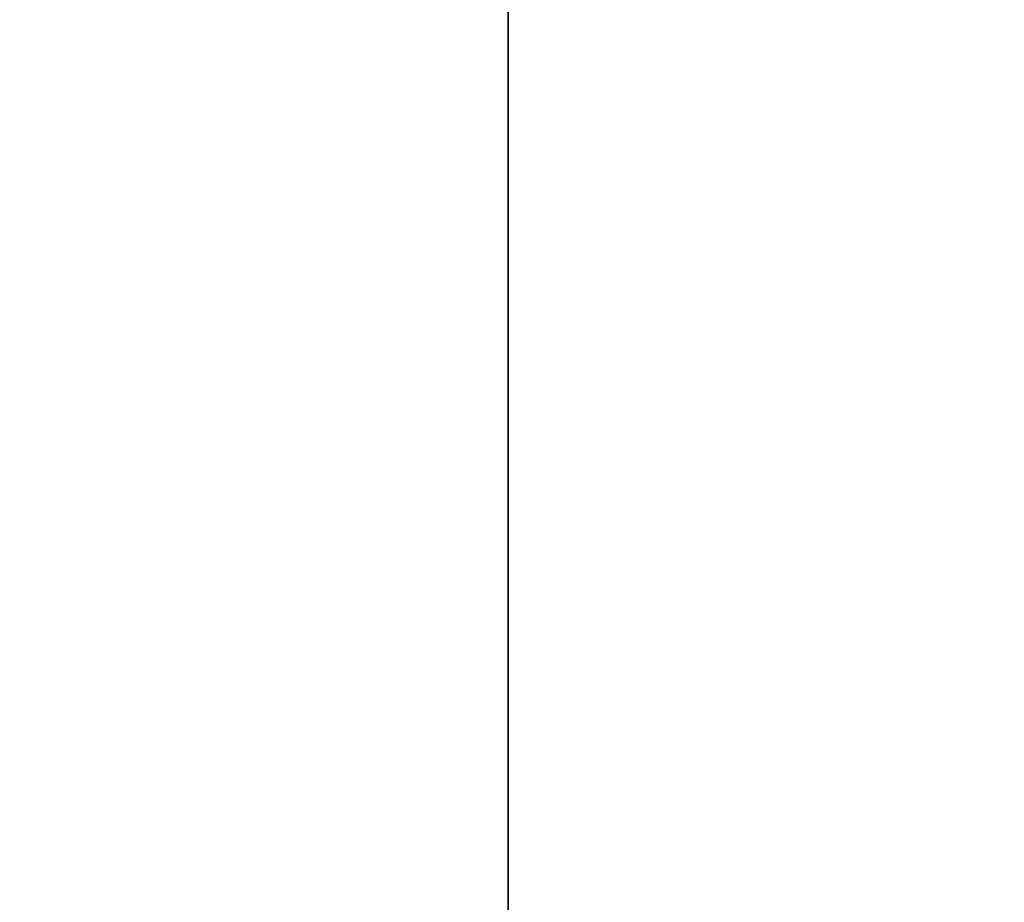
# Model space of a CAD drawing. Header units: millimetres. Extents: x 0 to 800, y -45 to 73.
# Tile 76 of 96: x 62.59054 to 62.59128, y 27.636239 to 27.636902. Entities that reach past the tile are written whole.
import ezdxf

# ---------------------------------------------------------------- set-up
doc = ezdxf.new("R2010")
doc.units = ezdxf.units.MM
doc.header["$LTSCALE"] = 65.185185
doc.layers.add('40', color=7, linetype='CONTINUOUS')
doc.layers.add('41', color=7, linetype='CONTINUOUS')

msp = doc.modelspace()

# ---------------------------------------------------------------- linework, layer by layer
at = {"layer": '40', "color": 44, "linetype": 'Continuous', "true_color": 0x8c7500}
for points in [[(62.59090695, 54.7, -214.8373895), (57.17115447, -44.7, -206.07858373), (57.17115447, 54.7, -206.07858373), (62.59090695, 54.7, -214.8373895)], [(62.59090695, -44.7, -214.8373895), (57.17115447, -44.7, -206.07858373), (62.59090695, 54.7, -214.8373895), (62.59090695, -44.7, -214.8373895)], [(68.23438358, -44.7, -223.45374412), (62.59090695, -44.7, -214.8373895), (68.23438358, 54.7, -223.45374412), (68.23438358, -44.7, -223.45374412)], [(68.23438358, 54.7, -223.45374412), (62.59090695, -44.7, -214.8373895), (62.59090695, 54.7, -214.8373895), (68.23438358, 54.7, -223.45374412)]]:
    msp.add_3dface(points, dxfattribs=at)
at = {"layer": '41', "color": 44, "linetype": 'Continuous', "true_color": 0x8c7500}
for points in [[(62.38872004, 54.7, 214.51951809), (68.02407917, -44.7, 223.14118399), (68.02407917, 54.7, 223.14118399), (62.38872004, 54.7, 214.51951809)], [(62.38872004, -44.7, 214.51951809), (68.02407917, -44.7, 223.14118399), (62.38872004, 54.7, 214.51951809), (62.38872004, -44.7, 214.51951809)]]:
    msp.add_3dface(points, dxfattribs=at)

doc.saveas('drawing.dxf')
